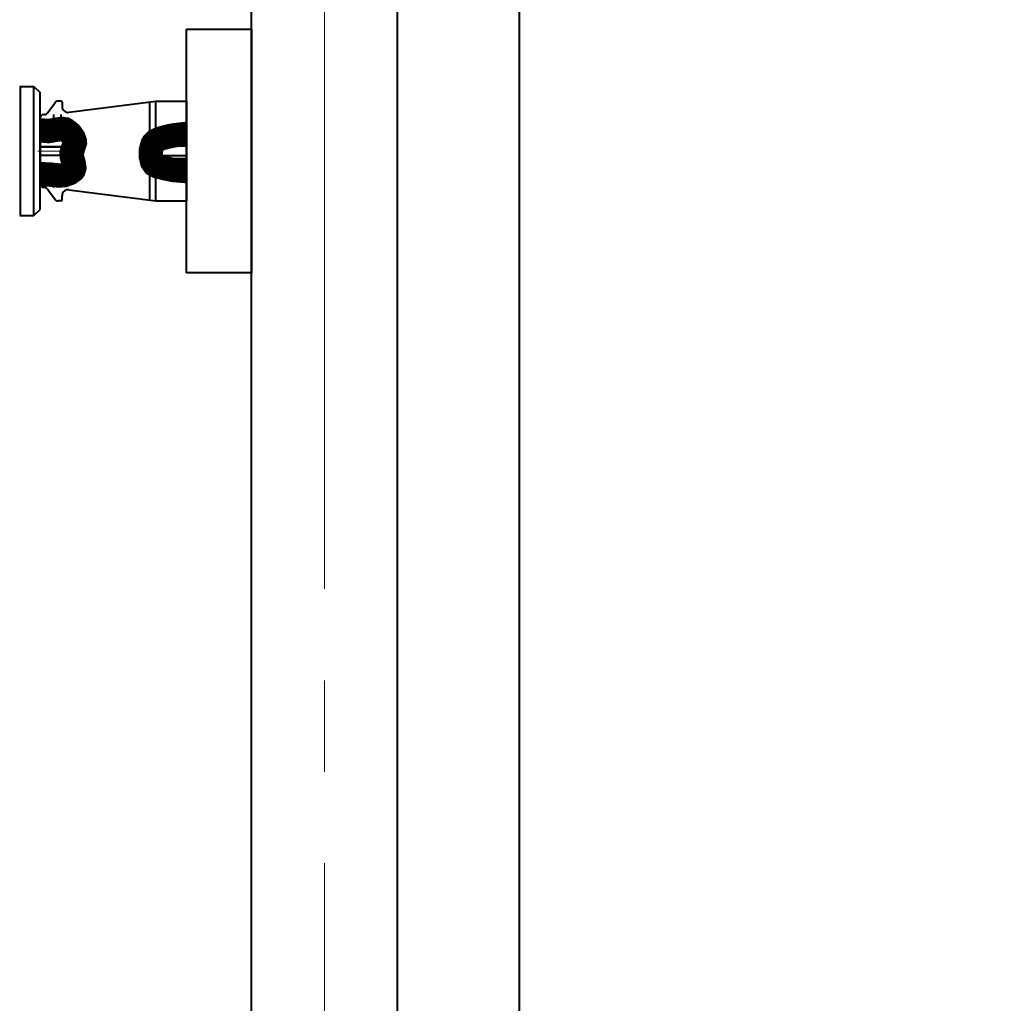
# Model space of a CAD drawing. Header units: millimetres. Extents: x 0 to 594, y 0 to 420.
# Tile 14 of 53: x 201 to 217, y 120 to 136. Entities that reach past the tile are written whole.
import ezdxf

# ---------------------------------------------------------------- set-up
doc = ezdxf.new("R2010")
doc.units = ezdxf.units.MM
for name, pattern in [('K5LT_AXLED', [17.302989, 12.802989, -1.5, 1.5, -1.5]), ('K5LT_BASIC', [0]), ('K5LT_THIN', [0])]:
    doc.linetypes.add(name, pattern=pattern)
doc.styles.add('KDIMTEXTSTYLE', font='GOST_AU.SHX', dxfattribs={"width": 0.96, "oblique": 15, "height": 5})
doc.dimstyles.new('KDIMSTYLE (0.02)', dxfattribs={"dimtxt": 5, "dimasz": 1, "dimexe": 2, "dimexo": 0, "dimgap": 1, "dimtad": 1, "dimlfac": 50, "dimtxsty": 'KDIMTEXTSTYLE', "dimsah": 1, "dimcen": 0, "dimdle": 1, "dimadec": 0, "dimazin": 0, "dimtfac": 0.667, "dimtmove": 0, "dimatfit": 3, "dimfxl": 1, "dimtvp": 1, "dimtfill": 1, "dimtolj": 1, "dimtzin": 0, "dimarcsym": 0})

# ---------------------------------------------------------------- blocks, each defined once
blk = doc.blocks.new('KDIMARROW_03')
at = {"color": 0, "linetype": 'K5LT_BASIC', "lineweight": 40}
blk.add_line((-1.061, -1.061), (1.061, 1.061), dxfattribs=at)
at = {"color": 0, "linetype": 'K5LT_THIN', "lineweight": 18}
for q in [(-1, 0), (2, 0)]:
    blk.add_line((0, 0), q, dxfattribs=at)
blk = doc.blocks.new('U258')
at = {"color": 5, "linetype": 'K5LT_BASIC', "lineweight": 40, "true_color": 0x0000ff}
for p, q in [((203.815, 132.156), (203.815, 136.156)), ((203.815, 136.156), (204.881, 136.156)), ((204.881, 136.156), (204.881, 132.156)), ((204.881, 132.156), (203.815, 132.156))]:
    blk.add_line(p, q, dxfattribs=at)

msp = doc.modelspace()

# ---------------------------------------------------------------- linework, layer by layer
at = {"color": 5, "linetype": 'K5LT_BASIC', "lineweight": 40, "true_color": 0x0000ff}
for p, q in [((209.27877, 67.20446), (209.27877, 196.42225)), ((209.27877, 67.20446), (209.27877, 166.20446)), ((209.27877, 67.20446), (209.27877, 163.20446)), ((209.27877, 67.20446), (209.27877, 163.20446)), ((209.27877, 67.20446), (209.27877, 163.20446)), ((209.27877, 67.20446), (209.27877, 163.20446)), ((204.87877, 149.33237), (204.87877, 134.70537)), ((207.27877, 134.70537), (207.27877, 149.33237)), ((201.08098, 135.21559), (201.31459, 135.21559)), ((201.0947, 135.21559), (201.31459, 135.21559)), ((201.0947, 135.21559), (201.31459, 135.21559)), ((201.0947, 135.21559), (201.31459, 135.21559)), ((201.0947, 135.21559), (201.31459, 135.21559)), ((201.0947, 135.21559), (201.31459, 135.21559)), ((201.0947, 133.09661), (201.0947, 135.21559)), ((201.0947, 133.09661), (201.0947, 135.21559)), ((201.0947, 133.09661), (201.0947, 135.21559)), ((201.0947, 133.09661), (201.0947, 135.21559)), ((201.0947, 133.09661), (201.0947, 135.21559)), ((201.31459, 135.21559), (201.41454, 135.11564)), ((201.31459, 135.21559), (201.41454, 135.11564)), ((201.31459, 135.21559), (201.41454, 135.11564)), ((201.31459, 135.21559), (201.41454, 135.11564)), ((201.31459, 135.21559), (201.41454, 135.11564)), ((201.31459, 135.21559), (201.41454, 135.11564)), ((201.31459, 133.09661), (201.31459, 135.21559)), ((201.31459, 133.09661), (201.31459, 135.21559)), ((201.31459, 133.09661), (201.31459, 135.21559)), ((201.31459, 133.09661), (201.31459, 135.21559)), ((201.31459, 133.09661), (201.31459, 135.21559)), ((201.31459, 133.09661), (201.31459, 135.21559)), ((201.41454, 133.19656), (201.41454, 135.11564)), ((201.41454, 133.19656), (201.41454, 135.11564)), ((201.41454, 133.19656), (201.41454, 135.11564)), ((201.41454, 133.19656), (201.41454, 135.11564)), ((201.41454, 133.19656), (201.41454, 135.11564)), ((201.41454, 133.19656), (201.41454, 135.11564)), ((201.53542, 134.78003), (201.65796, 134.94293)), ((201.53542, 134.78003), (201.65796, 134.94293)), ((201.53542, 134.78003), (201.65796, 134.94293)), ((201.53542, 134.78003), (201.65796, 134.94293)), ((201.53542, 134.78003), (201.65796, 134.94293)), ((201.53542, 134.78003), (201.65796, 134.94293)), ((201.75454, 134.9761), (201.71163, 134.9761)), ((201.75454, 134.9761), (201.71163, 134.9761)), ((201.75454, 134.9761), (201.71163, 134.9761)), ((201.75454, 134.9761), (201.71163, 134.9761)), ((201.75454, 134.9761), (201.71163, 134.9761)), ((201.75454, 134.9761), (201.71163, 134.9761)), ((201.77454, 134.9561), (201.77454, 134.88993)), ((201.77454, 134.9561), (201.77454, 134.88993)), ((201.77454, 134.9561), (201.77454, 134.88993)), ((201.77454, 134.9561), (201.77454, 134.88993)), ((201.77454, 134.9561), (201.77454, 134.88993)), ((201.77454, 134.9561), (201.77454, 134.88993)), ((201.88742, 134.79076), (203.31454, 134.9761)), ((201.88742, 134.79076), (203.31454, 134.9761)), ((201.88742, 134.79076), (203.31454, 134.9761)), ((201.88742, 134.79076), (203.31454, 134.9761)), ((201.88742, 134.79076), (203.31454, 134.9761)), ((201.88742, 134.79076), (203.31454, 134.9761)), ((203.21454, 133.34909), (203.21454, 134.96311)), ((203.21454, 133.34909), (203.21454, 134.96311)), ((203.21454, 133.34909), (203.21454, 134.96311)), ((203.21454, 133.34909), (203.21454, 134.96311)), ((203.21454, 133.34909), (203.21454, 134.96311)), ((203.21454, 133.34909), (203.21454, 134.96311)), ((203.31454, 134.9761), (203.81454, 134.9761)), ((203.31454, 134.34042), (203.31454, 134.9761)), ((203.31454, 134.9761), (203.81454, 134.9761)), ((203.31454, 134.34042), (203.31454, 134.9761)), ((203.31454, 134.9761), (203.81454, 134.9761)), ((203.31454, 134.34042), (203.31454, 134.9761)), ((203.31454, 134.9761), (203.81454, 134.9761)), ((203.31454, 134.34042), (203.31454, 134.9761)), ((203.31454, 134.9761), (203.81454, 134.9761)), ((203.31454, 134.34042), (203.31454, 134.9761)), ((203.31454, 134.9761), (203.81454, 134.9761)), ((203.31454, 134.34042), (203.31454, 134.9761)), ((203.81454, 134.9761), (203.81454, 133.3361)), ((203.81454, 134.9761), (203.81454, 133.3361)), ((203.81454, 134.9761), (203.81454, 133.3361)), ((203.81454, 134.9761), (203.81454, 133.3361)), ((203.81454, 134.9761), (203.81454, 133.3361)), ((203.81454, 134.9761), (203.81454, 133.3361)), ((201.41454, 133.6161), (201.41454, 134.6961)), ((201.41454, 133.6161), (201.41454, 134.6961)), ((201.41454, 133.6161), (201.41454, 134.6961)), ((201.41454, 133.6161), (201.41454, 134.6961)), ((201.41454, 133.6161), (201.41454, 134.6961)), ((201.41454, 133.6161), (201.41454, 134.6961)), ((201.41454, 134.6961), (201.41454, 133.6161)), ((201.41454, 134.6961), (201.41454, 133.6161)), ((201.41454, 134.6961), (201.41454, 133.6161)), ((201.41454, 134.6961), (201.41454, 133.6161)), ((201.41454, 134.6961), (201.41454, 133.6161)), ((201.41454, 134.6961), (201.41454, 133.6161)), ((201.48747, 134.7561), (201.47454, 134.7561)), ((201.48747, 134.7561), (201.47454, 134.7561)), ((201.48747, 134.7561), (201.47454, 134.7561)), ((201.48747, 134.7561), (201.47454, 134.7561)), ((201.48747, 134.7561), (201.47454, 134.7561)), ((201.48747, 134.7561), (201.47454, 134.7561)), ((201.63406, 134.7561), (201.63406, 134.49355)), ((201.63406, 134.7561), (201.63406, 134.49355)), ((201.63406, 134.7561), (201.63406, 134.49355)), ((201.63406, 134.7561), (201.63406, 134.49355)), ((201.63406, 134.7561), (201.63406, 134.49355)), ((201.63406, 134.7561), (201.63406, 134.49355)), ((201.75406, 134.7561), (201.75406, 134.51856)), ((201.75406, 134.7561), (201.75406, 134.51856)), ((201.75406, 134.7561), (201.75406, 134.51856)), ((201.75406, 134.7561), (201.75406, 134.51856)), ((201.75406, 134.7561), (201.75406, 134.51856)), ((201.75406, 134.7561), (201.75406, 134.51856)), ((201.87406, 134.48033), (201.87406, 134.7061)), ((201.87406, 134.48033), (201.87406, 134.7061)), ((201.87406, 134.48033), (201.87406, 134.7061)), ((201.87406, 134.48033), (201.87406, 134.7061)), ((201.87406, 134.48033), (201.87406, 134.7061)), ((201.87406, 134.48033), (201.87406, 134.7061)), ((204.87877, 134.70537), (204.87877, 70.20446)), ((204.87877, 134.70537), (204.87877, 70.20446)), ((204.87877, 134.70537), (204.87877, 70.20446)), ((204.87877, 134.70537), (204.87877, 70.20446)), ((204.87877, 134.70537), (204.87877, 70.20446)), ((204.87877, 134.70537), (204.87877, 70.20446)), ((207.27877, 70.20446), (207.27877, 134.70537)), ((207.27877, 70.20446), (207.27877, 134.70537)), ((207.27877, 70.20446), (207.27877, 134.70537)), ((207.27877, 70.20446), (207.27877, 134.70537)), ((207.27877, 70.20446), (207.27877, 134.70537)), ((207.27877, 70.20446), (207.27877, 134.70537)), ((201.51406, 134.6061), (201.51406, 134.48487)), ((201.51406, 134.6061), (201.51406, 134.48487)), ((201.51406, 134.6061), (201.51406, 134.48487)), ((201.51406, 134.6061), (201.51406, 134.48487)), ((201.51406, 134.6061), (201.51406, 134.48487)), ((201.51406, 134.6061), (201.51406, 134.48487)), ((201.41454, 134.2261), (201.77454, 134.2261)), ((201.41454, 134.2261), (201.77454, 134.2261)), ((201.41454, 134.2261), (201.77454, 134.2261)), ((201.41454, 134.2261), (201.77454, 134.2261)), ((201.41454, 134.2261), (201.77454, 134.2261)), ((201.41454, 134.2261), (201.77454, 134.2261)), ((201.77454, 134.2261), (201.81454, 134.2261)), ((201.77454, 134.2261), (201.81454, 134.2261)), ((201.77454, 134.2261), (201.81454, 134.2261)), ((201.77454, 134.2261), (201.81454, 134.2261)), ((201.77454, 134.2261), (201.81454, 134.2261)), ((201.77454, 134.2261), (201.81454, 134.2261)), ((201.87406, 134.1561), (201.81454, 134.2261)), ((201.81454, 134.0861), (201.81454, 134.2261)), ((201.87406, 134.1561), (201.81454, 134.2261)), ((201.81454, 134.0861), (201.81454, 134.2261)), ((201.87406, 134.1561), (201.81454, 134.2261)), ((201.81454, 134.0861), (201.81454, 134.2261)), ((201.87406, 134.1561), (201.81454, 134.2261)), ((201.81454, 134.0861), (201.81454, 134.2261)), ((201.87406, 134.1561), (201.81454, 134.2261)), ((201.81454, 134.0861), (201.81454, 134.2261)), ((201.87406, 134.1561), (201.81454, 134.2261)), ((201.81454, 134.0861), (201.81454, 134.2261)), ((203.37454, 134.2361), (203.31454, 134.1561)), ((203.37454, 134.2361), (203.31454, 134.1561)), ((203.37454, 134.2361), (203.31454, 134.1561)), ((203.37454, 134.2361), (203.31454, 134.1561)), ((203.37454, 134.2361), (203.31454, 134.1561)), ((203.37454, 134.2361), (203.31454, 134.1561)), ((203.41454, 134.2361), (203.37454, 134.2361)), ((203.37454, 134.0761), (203.37454, 134.2361)), ((203.41454, 134.2361), (203.37454, 134.2361)), ((203.37454, 134.0761), (203.37454, 134.2361)), ((203.41454, 134.2361), (203.37454, 134.2361)), ((203.37454, 134.0761), (203.37454, 134.2361)), ((203.41454, 134.2361), (203.37454, 134.2361)), ((203.37454, 134.0761), (203.37454, 134.2361)), ((203.41454, 134.2361), (203.37454, 134.2361)), ((203.37454, 134.0761), (203.37454, 134.2361)), ((203.41454, 134.2361), (203.37454, 134.2361)), ((203.37454, 134.0761), (203.37454, 134.2361)), ((203.81454, 134.2361), (203.41454, 134.2361)), ((203.81454, 134.2361), (203.41454, 134.2361)), ((203.81454, 134.2361), (203.41454, 134.2361)), ((203.81454, 134.2361), (203.41454, 134.2361)), ((203.81454, 134.2361), (203.41454, 134.2361)), ((203.81454, 134.2361), (203.41454, 134.2361)), ((201.41454, 134.0861), (201.77454, 134.0861)), ((201.41454, 134.0861), (201.77454, 134.0861)), ((201.41454, 134.0861), (201.77454, 134.0861)), ((201.41454, 134.0861), (201.77454, 134.0861)), ((201.41454, 134.0861), (201.77454, 134.0861)), ((201.41454, 134.0861), (201.77454, 134.0861)), ((201.77454, 134.0861), (201.81454, 134.0861)), ((201.77454, 134.0861), (201.81454, 134.0861)), ((201.77454, 134.0861), (201.81454, 134.0861)), ((201.77454, 134.0861), (201.81454, 134.0861)), ((201.77454, 134.0861), (201.81454, 134.0861)), ((201.77454, 134.0861), (201.81454, 134.0861)), ((201.81454, 134.0861), (201.87406, 134.1561)), ((201.81454, 134.0861), (201.87406, 134.1561)), ((201.81454, 134.0861), (201.87406, 134.1561)), ((201.81454, 134.0861), (201.87406, 134.1561)), ((201.81454, 134.0861), (201.87406, 134.1561)), ((201.81454, 134.0861), (201.87406, 134.1561)), ((203.37454, 134.0761), (203.31454, 134.1561)), ((203.37454, 134.0761), (203.31454, 134.1561)), ((203.37454, 134.0761), (203.31454, 134.1561)), ((203.37454, 134.0761), (203.31454, 134.1561)), ((203.37454, 134.0761), (203.31454, 134.1561)), ((203.37454, 134.0761), (203.31454, 134.1561)), ((203.41454, 134.0761), (203.37454, 134.0761)), ((203.41454, 134.0761), (203.37454, 134.0761)), ((203.41454, 134.0761), (203.37454, 134.0761)), ((203.41454, 134.0761), (203.37454, 134.0761)), ((203.41454, 134.0761), (203.37454, 134.0761)), ((203.41454, 134.0761), (203.37454, 134.0761)), ((203.81454, 134.0761), (203.41454, 134.0761)), ((203.81454, 134.0761), (203.41454, 134.0761)), ((203.81454, 134.0761), (203.41454, 134.0761)), ((203.81454, 134.0761), (203.41454, 134.0761)), ((203.81454, 134.0761), (203.41454, 134.0761)), ((203.81454, 134.0761), (203.41454, 134.0761)), ((203.31454, 133.3361), (203.31454, 133.9148)), ((203.31454, 133.3361), (203.31454, 133.9148)), ((203.31454, 133.3361), (203.31454, 133.9148)), ((203.31454, 133.3361), (203.31454, 133.9148)), ((203.31454, 133.3361), (203.31454, 133.9148)), ((203.31454, 133.3361), (203.31454, 133.9148)), ((201.51406, 133.77282), (201.51406, 133.7061)), ((201.51406, 133.77282), (201.51406, 133.7061)), ((201.51406, 133.77282), (201.51406, 133.7061)), ((201.51406, 133.77282), (201.51406, 133.7061)), ((201.51406, 133.77282), (201.51406, 133.7061)), ((201.51406, 133.77282), (201.51406, 133.7061)), ((201.63406, 133.76442), (201.63406, 133.5561)), ((201.63406, 133.76442), (201.63406, 133.5561)), ((201.63406, 133.76442), (201.63406, 133.5561)), ((201.63406, 133.76442), (201.63406, 133.5561)), ((201.63406, 133.76442), (201.63406, 133.5561)), ((201.63406, 133.76442), (201.63406, 133.5561)), ((201.75406, 133.75225), (201.75406, 133.5561)), ((201.75406, 133.75225), (201.75406, 133.5561)), ((201.75406, 133.75225), (201.75406, 133.5561)), ((201.75406, 133.75225), (201.75406, 133.5561)), ((201.75406, 133.75225), (201.75406, 133.5561)), ((201.75406, 133.75225), (201.75406, 133.5561)), ((201.87406, 133.6061), (201.87406, 133.7817)), ((201.87406, 133.6061), (201.87406, 133.7817)), ((201.87406, 133.6061), (201.87406, 133.7817)), ((201.87406, 133.6061), (201.87406, 133.7817)), ((201.87406, 133.6061), (201.87406, 133.7817)), ((201.87406, 133.6061), (201.87406, 133.7817)), ((201.48747, 133.5561), (201.47454, 133.5561)), ((201.48747, 133.5561), (201.47454, 133.5561)), ((201.48747, 133.5561), (201.47454, 133.5561)), ((201.48747, 133.5561), (201.47454, 133.5561)), ((201.48747, 133.5561), (201.47454, 133.5561)), ((201.48747, 133.5561), (201.47454, 133.5561)), ((201.53542, 133.53217), (201.65796, 133.36927)), ((201.53542, 133.53217), (201.65796, 133.36927)), ((201.53542, 133.53217), (201.65796, 133.36927)), ((201.53542, 133.53217), (201.65796, 133.36927)), ((201.53542, 133.53217), (201.65796, 133.36927)), ((201.53542, 133.53217), (201.65796, 133.36927)), ((201.77454, 133.3561), (201.77454, 133.42227)), ((201.77454, 133.3561), (201.77454, 133.42227)), ((201.77454, 133.3561), (201.77454, 133.42227)), ((201.77454, 133.3561), (201.77454, 133.42227)), ((201.77454, 133.3561), (201.77454, 133.42227)), ((201.77454, 133.3561), (201.77454, 133.42227)), ((201.88742, 133.52144), (203.31454, 133.3361)), ((201.88742, 133.52144), (203.31454, 133.3361)), ((201.88742, 133.52144), (203.31454, 133.3361)), ((201.88742, 133.52144), (203.31454, 133.3361)), ((201.88742, 133.52144), (203.31454, 133.3361)), ((201.88742, 133.52144), (203.31454, 133.3361)), ((201.75454, 133.3361), (201.71163, 133.3361)), ((201.75454, 133.3361), (201.71163, 133.3361)), ((201.75454, 133.3361), (201.71163, 133.3361)), ((201.75454, 133.3361), (201.71163, 133.3361)), ((201.75454, 133.3361), (201.71163, 133.3361)), ((201.75454, 133.3361), (201.71163, 133.3361)), ((203.31454, 133.3361), (203.81454, 133.3361)), ((203.31454, 133.3361), (203.81454, 133.3361)), ((203.31454, 133.3361), (203.81454, 133.3361)), ((203.31454, 133.3361), (203.81454, 133.3361)), ((203.31454, 133.3361), (203.81454, 133.3361)), ((203.31454, 133.3361), (203.81454, 133.3361)), ((201.08098, 133.09661), (201.31459, 133.09661)), ((201.0947, 133.09661), (201.31459, 133.09661)), ((201.0947, 133.09661), (201.31459, 133.09661)), ((201.0947, 133.09661), (201.31459, 133.09661)), ((201.0947, 133.09661), (201.31459, 133.09661)), ((201.0947, 133.09661), (201.31459, 133.09661)), ((201.31459, 133.09661), (201.41454, 133.19656)), ((201.31459, 133.09661), (201.41454, 133.19656)), ((201.31459, 133.09661), (201.41454, 133.19656)), ((201.31459, 133.09661), (201.41454, 133.19656)), ((201.31459, 133.09661), (201.41454, 133.19656)), ((201.31459, 133.09661), (201.41454, 133.19656))]:
    msp.add_line(p, q, dxfattribs=at)
at = {"color": 30, "linetype": 'K5LT_AXLED', "lineweight": 18, "true_color": 0xff8000}
for p, q in [((206.07877, 191.68446), (206.07877, 40.33764)), ((201.37887, 134.1561), (201.89454, 134.1561)), ((201.37887, 134.1561), (201.89454, 134.1561)), ((201.37887, 134.1561), (201.89454, 134.1561)), ((201.37887, 134.1561), (201.89454, 134.1561)), ((201.37887, 134.1561), (201.89454, 134.1561)), ((201.37887, 134.1561), (201.89454, 134.1561))]:
    msp.add_line(p, q, dxfattribs=at)
at = {"color": 5, "linetype": 'K5LT_THIN', "lineweight": 18, "true_color": 0x0000ff}
for p, q in [((201.77454, 134.2361), (201.41454, 134.2361)), ((201.77454, 134.2361), (201.41454, 134.2361)), ((201.77454, 134.2361), (201.41454, 134.2361)), ((201.77454, 134.2361), (201.41454, 134.2361)), ((201.77454, 134.2361), (201.41454, 134.2361)), ((201.77454, 134.2361), (201.41454, 134.2361)), ((201.77454, 134.0761), (201.77454, 134.2361)), ((201.77454, 134.0761), (201.77454, 134.2361)), ((201.77454, 134.0761), (201.77454, 134.2361)), ((201.77454, 134.0761), (201.77454, 134.2361)), ((201.77454, 134.0761), (201.77454, 134.2361)), ((201.77454, 134.0761), (201.77454, 134.2361)), ((203.81454, 134.2761), (203.41454, 134.2761)), ((203.41454, 134.2761), (203.41454, 134.0361)), ((203.81454, 134.2761), (203.41454, 134.2761)), ((203.41454, 134.2761), (203.41454, 134.0361)), ((203.81454, 134.2761), (203.41454, 134.2761)), ((203.41454, 134.2761), (203.41454, 134.0361)), ((203.81454, 134.2761), (203.41454, 134.2761)), ((203.41454, 134.2761), (203.41454, 134.0361)), ((203.81454, 134.2761), (203.41454, 134.2761)), ((203.41454, 134.2761), (203.41454, 134.0361)), ((203.81454, 134.2761), (203.41454, 134.2761)), ((203.41454, 134.2761), (203.41454, 134.0361)), ((201.77454, 134.0761), (201.41454, 134.0761)), ((201.77454, 134.0761), (201.41454, 134.0761)), ((201.77454, 134.0761), (201.41454, 134.0761)), ((201.77454, 134.0761), (201.41454, 134.0761)), ((201.77454, 134.0761), (201.41454, 134.0761)), ((201.77454, 134.0761), (201.41454, 134.0761)), ((203.41454, 134.0361), (203.81454, 134.0361)), ((203.41454, 134.0361), (203.81454, 134.0361)), ((203.41454, 134.0361), (203.81454, 134.0361)), ((203.41454, 134.0361), (203.81454, 134.0361)), ((203.41454, 134.0361), (203.81454, 134.0361)), ((203.41454, 134.0361), (203.81454, 134.0361))]:
    msp.add_line(p, q, dxfattribs=at)
at = {"color": 5, "linetype": 'K5LT_BASIC', "true_color": 0x0000ff, "const_width": 0.4}
for points in [[(201.41454, 133.77514), (201.56971, 133.77095), (201.70527, 133.75469), (201.80385, 133.75855), (201.89627, 133.79169), (201.96212, 133.83988), (201.96333, 133.84147), (201.97667, 133.88304), (201.96751, 133.94586), (201.93313, 134.07041), (201.93091, 134.12212), (201.95072, 134.18709), (201.98596, 134.29517), (201.98537, 134.30792), (201.96426, 134.37137), (201.91037, 134.44658), (201.83238, 134.50746), (201.82769, 134.5097), (201.77217, 134.51968), (201.69166, 134.5072), (201.54971, 134.48324), (201.41454, 134.49546)], [(201.41454, 133.77514), (201.56971, 133.77095), (201.70527, 133.75469), (201.80385, 133.75855), (201.89627, 133.79169), (201.96212, 133.83988), (201.96333, 133.84147), (201.97667, 133.88304), (201.96751, 133.94586), (201.93313, 134.07041), (201.93091, 134.12212), (201.95072, 134.18709), (201.98596, 134.29517), (201.98537, 134.30792), (201.96426, 134.37137), (201.91037, 134.44658), (201.83238, 134.50746), (201.82769, 134.5097), (201.77217, 134.51968), (201.69166, 134.5072), (201.54971, 134.48324), (201.41454, 134.49546)], [(201.41454, 133.77514), (201.56971, 133.77095), (201.70527, 133.75469), (201.80385, 133.75855), (201.89627, 133.79169), (201.96212, 133.83988), (201.96333, 133.84147), (201.97667, 133.88304), (201.96751, 133.94586), (201.93313, 134.07041), (201.93091, 134.12212), (201.95072, 134.18709), (201.98596, 134.29517), (201.98537, 134.30792), (201.96426, 134.37137), (201.91037, 134.44658), (201.83238, 134.50746), (201.82769, 134.5097), (201.77217, 134.51968), (201.69166, 134.5072), (201.54971, 134.48324), (201.41454, 134.49546)], [(201.41454, 133.77514), (201.56971, 133.77095), (201.70527, 133.75469), (201.80385, 133.75855), (201.89627, 133.79169), (201.96212, 133.83988), (201.96333, 133.84147), (201.97667, 133.88304), (201.96751, 133.94586), (201.93313, 134.07041), (201.93091, 134.12212), (201.95072, 134.18709), (201.98596, 134.29517), (201.98537, 134.30792), (201.96426, 134.37137), (201.91037, 134.44658), (201.83238, 134.50746), (201.82769, 134.5097), (201.77217, 134.51968), (201.69166, 134.5072), (201.54971, 134.48324), (201.41454, 134.49546)], [(201.41454, 133.77514), (201.56971, 133.77095), (201.70527, 133.75469), (201.80385, 133.75855), (201.89627, 133.79169), (201.96212, 133.83988), (201.96333, 133.84147), (201.97667, 133.88304), (201.96751, 133.94586), (201.93313, 134.07041), (201.93091, 134.12212), (201.95072, 134.18709), (201.98596, 134.29517), (201.98537, 134.30792), (201.96426, 134.37137), (201.91037, 134.44658), (201.83238, 134.50746), (201.82769, 134.5097), (201.77217, 134.51968), (201.69166, 134.5072), (201.54971, 134.48324), (201.41454, 134.49546)], [(201.41454, 133.77514), (201.56971, 133.77095), (201.70527, 133.75469), (201.80385, 133.75855), (201.89627, 133.79169), (201.96212, 133.83988), (201.96333, 133.84147), (201.97667, 133.88304), (201.96751, 133.94586), (201.93313, 134.07041), (201.93091, 134.12212), (201.95072, 134.18709), (201.98596, 134.29517), (201.98537, 134.30792), (201.96426, 134.37137), (201.91037, 134.44658), (201.83238, 134.50746), (201.82769, 134.5097), (201.77217, 134.51968), (201.69166, 134.5072), (201.54971, 134.48324), (201.41454, 134.49546)], [(203.81454, 133.82641), (203.6025, 133.84388), (203.46121, 133.8739), (203.34185, 133.90395), (203.28376, 133.93451), (203.25137, 133.9826), (203.23193, 134.06134), (203.23277, 134.17157), (203.25842, 134.2664), (203.26463, 134.27788), (203.30828, 134.32217), (203.38447, 134.35937), (203.50458, 134.39172), (203.61615, 134.41382), (203.80426, 134.4358), (203.81454, 134.4361)], [(203.81454, 133.82641), (203.6025, 133.84388), (203.46121, 133.8739), (203.34185, 133.90395), (203.28376, 133.93451), (203.25137, 133.9826), (203.23193, 134.06134), (203.23277, 134.17157), (203.25842, 134.2664), (203.26463, 134.27788), (203.30828, 134.32217), (203.38447, 134.35937), (203.50458, 134.39172), (203.61615, 134.41382), (203.80426, 134.4358), (203.81454, 134.4361)], [(203.81454, 133.82641), (203.6025, 133.84388), (203.46121, 133.8739), (203.34185, 133.90395), (203.28376, 133.93451), (203.25137, 133.9826), (203.23193, 134.06134), (203.23277, 134.17157), (203.25842, 134.2664), (203.26463, 134.27788), (203.30828, 134.32217), (203.38447, 134.35937), (203.50458, 134.39172), (203.61615, 134.41382), (203.80426, 134.4358), (203.81454, 134.4361)], [(203.81454, 133.82641), (203.6025, 133.84388), (203.46121, 133.8739), (203.34185, 133.90395), (203.28376, 133.93451), (203.25137, 133.9826), (203.23193, 134.06134), (203.23277, 134.17157), (203.25842, 134.2664), (203.26463, 134.27788), (203.30828, 134.32217), (203.38447, 134.35937), (203.50458, 134.39172), (203.61615, 134.41382), (203.80426, 134.4358), (203.81454, 134.4361)], [(203.81454, 133.82641), (203.6025, 133.84388), (203.46121, 133.8739), (203.34185, 133.90395), (203.28376, 133.93451), (203.25137, 133.9826), (203.23193, 134.06134), (203.23277, 134.17157), (203.25842, 134.2664), (203.26463, 134.27788), (203.30828, 134.32217), (203.38447, 134.35937), (203.50458, 134.39172), (203.61615, 134.41382), (203.80426, 134.4358), (203.81454, 134.4361)], [(203.81454, 133.82641), (203.6025, 133.84388), (203.46121, 133.8739), (203.34185, 133.90395), (203.28376, 133.93451), (203.25137, 133.9826), (203.23193, 134.06134), (203.23277, 134.17157), (203.25842, 134.2664), (203.26463, 134.27788), (203.30828, 134.32217), (203.38447, 134.35937), (203.50458, 134.39172), (203.61615, 134.41382), (203.80426, 134.4358), (203.81454, 134.4361)]]:
    msp.add_lwpolyline(points, dxfattribs=at)
at = {"color": 5, "linetype": 'K5LT_BASIC', "lineweight": 40, "true_color": 0x0000ff}
for centre, radius, start, end in [((201.71163, 134.9161), 0.06, 90, 153.434949), ((201.71163, 134.9161), 0.06, 90, 153.434949), ((201.71163, 134.9161), 0.06, 90, 153.434949), ((201.71163, 134.9161), 0.06, 90, 153.434949), ((201.71163, 134.9161), 0.06, 90, 153.434949), ((201.71163, 134.9161), 0.06, 90, 153.434949), ((201.75454, 134.9561), 0.02, 0, 90), ((201.75454, 134.9561), 0.02, 0, 90), ((201.75454, 134.9561), 0.02, 0, 90), ((201.75454, 134.9561), 0.02, 0, 90), ((201.75454, 134.9561), 0.02, 0, 90), ((201.75454, 134.9561), 0.02, 0, 90), ((201.75454, 134.9561), 0.02, 0, 90), ((201.75454, 134.9561), 0.02, 0, 90), ((201.75454, 134.9561), 0.02, 0, 90), ((201.75454, 134.9561), 0.02, 0, 90), ((201.75454, 134.9561), 0.02, 0, 90), ((201.75454, 134.9561), 0.02, 0, 90), ((201.87454, 134.88993), 0.1, 180, 277.399595), ((201.87454, 134.88993), 0.1, 180, 277.399595), ((201.87454, 134.88993), 0.1, 180, 277.399595), ((201.87454, 134.88993), 0.1, 180, 277.399595), ((201.87454, 134.88993), 0.1, 180, 277.399595), ((201.87454, 134.88993), 0.1, 180, 277.399595), ((201.47454, 134.6961), 0.06, 90, 180), ((201.47454, 134.6961), 0.06, 90, 180), ((201.47454, 134.6961), 0.06, 90, 180), ((201.47454, 134.6961), 0.06, 90, 180), ((201.47454, 134.6961), 0.06, 90, 180), ((201.47454, 134.6961), 0.06, 90, 180), ((201.47454, 134.6961), 0.06, 90, 180), ((201.47454, 134.6961), 0.06, 90, 180), ((201.47454, 134.6961), 0.06, 90, 180), ((201.47454, 134.6961), 0.06, 90, 180), ((201.47454, 134.6961), 0.06, 90, 180), ((201.47454, 134.6961), 0.06, 90, 180), ((201.48747, 134.8161), 0.06, 270, 323.047956), ((201.48747, 134.8161), 0.06, 270, 323.047956), ((201.48747, 134.8161), 0.06, 270, 323.047956), ((201.48747, 134.8161), 0.06, 270, 323.047956), ((201.48747, 134.8161), 0.06, 270, 323.047956), ((201.48747, 134.8161), 0.06, 270, 323.047956), ((201.47454, 133.6161), 0.06, 180, 270), ((201.47454, 133.6161), 0.06, 180, 270), ((201.47454, 133.6161), 0.06, 180, 270), ((201.47454, 133.6161), 0.06, 180, 270), ((201.47454, 133.6161), 0.06, 180, 270), ((201.47454, 133.6161), 0.06, 180, 270), ((201.47454, 133.6161), 0.06, 180, 270), ((201.47454, 133.6161), 0.06, 180, 270), ((201.47454, 133.6161), 0.06, 180, 270), ((201.47454, 133.6161), 0.06, 180, 270), ((201.47454, 133.6161), 0.06, 180, 270), ((201.47454, 133.6161), 0.06, 180, 270), ((201.48747, 133.4961), 0.06, 36.952044, 90), ((201.48747, 133.4961), 0.06, 36.952044, 90), ((201.48747, 133.4961), 0.06, 36.952044, 90), ((201.48747, 133.4961), 0.06, 36.952044, 90), ((201.48747, 133.4961), 0.06, 36.952044, 90), ((201.48747, 133.4961), 0.06, 36.952044, 90), ((201.87454, 133.42227), 0.1, 82.600405, 180), ((201.87454, 133.42227), 0.1, 82.600405, 180), ((201.87454, 133.42227), 0.1, 82.600405, 180), ((201.87454, 133.42227), 0.1, 82.600405, 180), ((201.87454, 133.42227), 0.1, 82.600405, 180), ((201.87454, 133.42227), 0.1, 82.600405, 180), ((201.71163, 133.3961), 0.06, 206.565051, 270), ((201.71163, 133.3961), 0.06, 206.565051, 270), ((201.71163, 133.3961), 0.06, 206.565051, 270), ((201.71163, 133.3961), 0.06, 206.565051, 270), ((201.71163, 133.3961), 0.06, 206.565051, 270), ((201.71163, 133.3961), 0.06, 206.565051, 270), ((201.75454, 133.3561), 0.02, 270, 0), ((201.75454, 133.3561), 0.02, 270, 0), ((201.75454, 133.3561), 0.02, 270, 0), ((201.75454, 133.3561), 0.02, 270, 0), ((201.75454, 133.3561), 0.02, 270, 0), ((201.75454, 133.3561), 0.02, 270, 0)]:
    msp.add_arc(centre, radius, start, end, dxfattribs=at)

# ---------------------------------------------------------------- block references
msp.add_blockref('U258', (0, 0))

# ---------------------------------------------------------------- dimensions: what is measured, and where the dimension line sits
at = {"color": 5, "true_color": 0x0000ff}
msp.add_linear_dim(base=(216.16774, 151.20446), p1=(209.27877, 67.20446), p2=(209.27877, 151.20446), angle=90, location=(216.16774, 109.20446), dimstyle='KDIMSTYLE (0.02)', override={"dimexo": 2, "dimpost": '\\H3.5;\\W0.96;\\Q15;<>', "dimblk1": 'KDIMARROW_03', "dimblk2": 'KDIMARROW_03', "dimse1": 0, "dimse2": 0, "dimclrt": 7, "dimtolj": 1}, dxfattribs=at).render()

doc.saveas('drawing.dxf')
